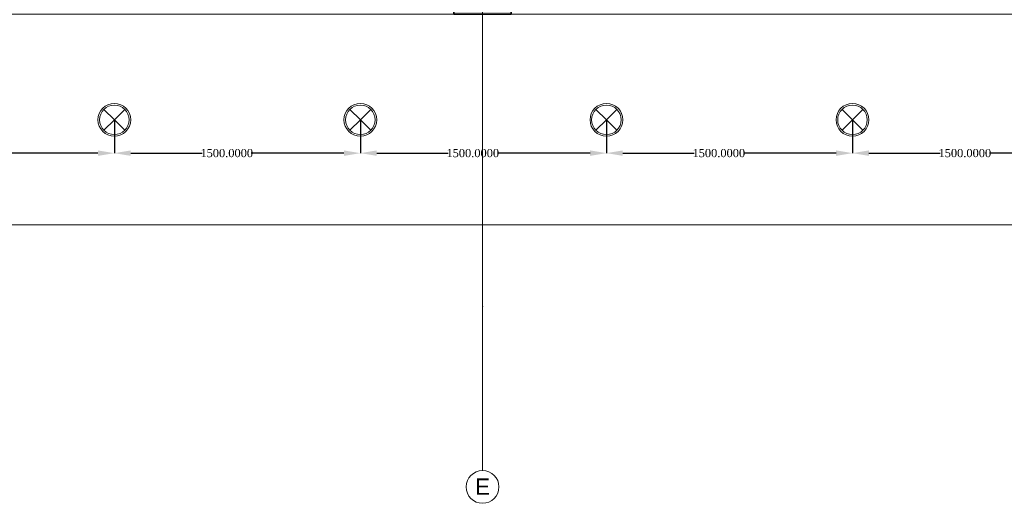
# Model space of a CAD drawing. Header units: inches. Extents: x -78787 to 29484, y -9517 to 23232.
# Tile 138 of 256: x -491 to 5512, y -9517 to -6565. Entities that reach past the tile are written whole.
import ezdxf
from ezdxf.enums import TextEntityAlignment as Align

# ---------------------------------------------------------------- set-up
doc = ezdxf.new("R2010")
doc.units = ezdxf.units.IN
doc.header["$MEASUREMENT"] = 0
for name, color, linetype in [('- განათება', 7, 'Continuous'), ('Structural - Bearing', 7, 'Continuous'), ('Structural - Grid', 7, 'Continuous')]:
    doc.layers.add(name, color=color, linetype=linetype)
for name, color, linetype, lineweight in [('New_2D Drafting - General_Pen_No__2', 8, 'Continuous', 15), ('New_Interior - Lamp_Pen_No__20', 1, 'Continuous', 0), ('Structural - Bearing_Pen_No__20', 1, 'Continuous', 0)]:
    doc.layers.add(name, color=color, linetype=linetype, lineweight=lineweight)
for name, color, linetype, lineweight, true_color in [('Structural - Bearing_Pen_No__161', 7, 'Continuous', 13, 0x6a6a6a), ('Structural - Bearing_Pen_No__28', 7, 'Continuous', 35, 0xa80f02), ('Structural - Grid_Pen_No__81', 7, 'Continuous', 20, 0x6a6a6a)]:
    doc.layers.add(name, color=color, linetype=linetype, lineweight=lineweight, true_color=true_color)
doc.styles.add('GENERATED_STYLE_2', font='txt')
doc.styles.get("Standard").update_dxf_attribs({"font": 'arial.ttf'})
doc.dimstyles.get("Standard").update_dxf_attribs({"dimtxt": 0.18, "dimasz": 0.18, "dimexe": 0.18, "dimexo": 0.0625, "dimgap": 0.09, "dimtad": 0, "dimtih": 1, "dimtoh": 1, "dimdec": 4, "dimzin": 0, "dimdsep": 46, "dimtxsty": 'Standard', "dimcen": 0.09, "dimadec": 0, "dimazin": 0, "dimtfac": 1, "dimtdec": 4, "dimtofl": 0, "dimtmove": 0, "dimatfit": 3, "dimfxl": 1, "dimtolj": 1, "dimtzin": 0, "dimarcsym": 0})

# ---------------------------------------------------------------- blocks, each defined once
blk = doc.blocks.new('Column_19', base_point=(-23008.8, 14663))
at = {"layer": 'Structural - Bearing_Pen_No__161', "linetype": 'Continuous', "lineweight": 0, "true_color": 0x6a6a6a}
blk.add_hatch(color=251, dxfattribs=at).paths.add_polyline_path([(-22833.8, 14488), (-22833.8, 14838), (-23183.8, 14838), (-23183.8, 14488)])
at = {"layer": 'Structural - Bearing_Pen_No__20', "color": 1, "linetype": 'Continuous', "lineweight": 0}
for p, q in [((-23008.8, 14743), (-23008.8, 14918)), ((-23088.8, 14663), (-23263.8, 14663)), ((-22928.8, 14663), (-22753.8, 14663)), ((-23008.8, 14583), (-23008.8, 14408))]:
    blk.add_line(p, q, dxfattribs=at)
blk.add_point((-23008.8, 14663), dxfattribs=at)
at = {"layer": 'Structural - Bearing_Pen_No__28', "color": 14, "linetype": 'Continuous', "lineweight": 35, "true_color": 0xa80f02, "flags": 128}
blk.add_lwpolyline([(-22833.8, 14488), (-22833.8, 14838), (-23183.8, 14838), (-23183.8, 14488)], close=True, dxfattribs=at)
blk = doc.blocks.new('Standard grid marker_2')
at = {"layer": 'Structural - Grid_Pen_No__81', "color": 251, "linetype": 'Continuous', "lineweight": 20, "true_color": 0x6a6a6a}
for q in [(0, 0), (27734.9, 0)]:
    blk.add_line((1000, 0), q, dxfattribs=at)
blk.add_circle((-100, 0), 100, dxfattribs=at)
blk.add_point((1000, 0), dxfattribs=at)
blk.add_point((1000, 0), dxfattribs=at)
at = {"layer": 'Structural - Grid_Pen_No__81', "color": 251, "lineweight": 20, "true_color": 0x6a6a6a, "style": 'GENERATED_STYLE_2'}
for tag, p in [('AC_MarkerText_1_0', (-1.5, -46.7)), ('AC_MarkerText_1_1', (28933.4, -46.7))]:
    blk.add_attdef(tag, text='', height=100, rotation=270, dxfattribs=at).set_placement(p, align=Align.TOP_CENTER)
blk = doc.blocks.new('Recessed Spot_2')
at = {"layer": 'New_Interior - Lamp_Pen_No__20', "color": 1, "linetype": 'Continuous', "lineweight": 0}
for q in [(-63.6, 63.6), (63.6, 63.6), (-63.6, -63.6), (63.6, -63.6)]:
    blk.add_line((0, 0), q, dxfattribs=at)
at = {"layer": 'New_Interior - Lamp_Pen_No__20', "color": 1, "linetype": 'Continuous', "lineweight": 0, "flags": 128}
blk.add_lwpolyline([(100, 0, 1), (-100, 0, 1)], format="xyb", close=True, dxfattribs=at)
at = {"layer": 'New_Interior - Lamp_Pen_No__20', "color": 1, "linetype": 'Continuous', "lineweight": 0}
blk.add_circle((0, 0), 90, dxfattribs=at)
blk = doc.blocks.new('*D1063')
at = {"layer": '- განათება', "color": 0, "lineweight": -2, "transparency": 16777216}
for p, q in [((-1414.1, -7176.6), (-1414.1, -7380.1)), ((85.9, -7176.6), (85.9, -7380.1)), ((-1314.1, -7379.9), (-878.4, -7379.9)), ((-14.1, -7379.9), (-579.1, -7379.9))]:
    blk.add_line(p, q, dxfattribs=at)
at = {"layer": '- განათება', "color": 0, "transparency": 16777216}
for points in [[(-1314.1, -7363.2), (-1314.1, -7396.5), (-1414.1, -7379.9)], [(-14.1, -7363.2), (-14.1, -7396.5), (85.9, -7379.9)]]:
    blk.add_solid(points, dxfattribs=at)
at = {"layer": 'Defpoints', "color": 0, "transparency": 16777216}
for p in [(-1414.1, -7176.6), (85.9, -7176.6), (85.9, -7379.9)]:
    blk.add_point(p, dxfattribs=at)
at = {"layer": '- განათება', "color": 0, "transparency": 16777216, "insert": (-728.8, -7379.9), "char_height": 50, "attachment_point": 5}
blk.add_mtext('\\A1;{\\fSylfaen|b0|i0|c0|p18;1500.0000}', dxfattribs=at)
blk = doc.blocks.new('*D1064')
at = {"layer": '- განათება', "color": 0, "lineweight": -2, "transparency": 16777216}
for p, q in [((85.9, -7176.6), (85.9, -7380.1)), ((1585.9, -7176.6), (1585.9, -7380.1)), ((185.9, -7379.9), (621.6, -7379.9)), ((1485.9, -7379.9), (920.9, -7379.9))]:
    blk.add_line(p, q, dxfattribs=at)
at = {"layer": '- განათება', "color": 0, "transparency": 16777216}
for points in [[(185.9, -7363.2), (185.9, -7396.5), (85.9, -7379.9)], [(1485.9, -7363.2), (1485.9, -7396.5), (1585.9, -7379.9)]]:
    blk.add_solid(points, dxfattribs=at)
at = {"layer": 'Defpoints', "color": 0, "transparency": 16777216}
for p in [(85.9, -7176.6), (1585.9, -7176.6), (1585.9, -7379.9)]:
    blk.add_point(p, dxfattribs=at)
at = {"layer": '- განათება', "color": 0, "transparency": 16777216, "insert": (771.2, -7379.9), "char_height": 50, "attachment_point": 5}
blk.add_mtext('\\A1;{\\fSylfaen|b0|i0|c0|p18;1500.0000}', dxfattribs=at)
blk = doc.blocks.new('*D1065')
at = {"layer": '- განათება', "color": 0, "lineweight": -2, "transparency": 16777216}
for p, q in [((1585.9, -7176.6), (1585.9, -7380.1)), ((3085.9, -7176.6), (3085.9, -7380.1)), ((1685.9, -7379.9), (2121.6, -7379.9)), ((2985.9, -7379.9), (2420.9, -7379.9))]:
    blk.add_line(p, q, dxfattribs=at)
at = {"layer": '- განათება', "color": 0, "transparency": 16777216}
for points in [[(1685.9, -7363.2), (1685.9, -7396.5), (1585.9, -7379.9)], [(2985.9, -7363.2), (2985.9, -7396.5), (3085.9, -7379.9)]]:
    blk.add_solid(points, dxfattribs=at)
at = {"layer": 'Defpoints', "color": 0, "transparency": 16777216}
for p in [(1585.9, -7176.6), (3085.9, -7176.6), (3085.9, -7379.9)]:
    blk.add_point(p, dxfattribs=at)
at = {"layer": '- განათება', "color": 0, "transparency": 16777216, "insert": (2271.2, -7379.9), "char_height": 50, "attachment_point": 5}
blk.add_mtext('\\A1;{\\fSylfaen|b0|i0|c0|p18;1500.0000}', dxfattribs=at)
blk = doc.blocks.new('*D1066')
at = {"layer": '- განათება', "color": 0, "lineweight": -2, "transparency": 16777216}
for p, q in [((3085.9, -7176.6), (3085.9, -7380.1)), ((4585.9, -7176.6), (4585.9, -7380.1)), ((3185.9, -7379.9), (3621.6, -7379.9)), ((4485.9, -7379.9), (3920.9, -7379.9))]:
    blk.add_line(p, q, dxfattribs=at)
at = {"layer": '- განათება', "color": 0, "transparency": 16777216}
for points in [[(3185.9, -7363.2), (3185.9, -7396.5), (3085.9, -7379.9)], [(4485.9, -7363.2), (4485.9, -7396.5), (4585.9, -7379.9)]]:
    blk.add_solid(points, dxfattribs=at)
at = {"layer": 'Defpoints', "color": 0, "transparency": 16777216}
for p in [(3085.9, -7176.6), (4585.9, -7176.6), (4585.9, -7379.9)]:
    blk.add_point(p, dxfattribs=at)
at = {"layer": '- განათება', "color": 0, "transparency": 16777216, "insert": (3771.2, -7379.9), "char_height": 50, "attachment_point": 5}
blk.add_mtext('\\A1;{\\fSylfaen|b0|i0|c0|p18;1500.0000}', dxfattribs=at)
blk = doc.blocks.new('*D1067')
at = {"layer": '- განათება', "color": 0, "lineweight": -2, "transparency": 16777216}
for p, q in [((4585.9, -7176.6), (4585.9, -7380.1)), ((6085.9, -7176.6), (6085.9, -7380.1)), ((4685.9, -7379.9), (5121.6, -7379.9)), ((5985.9, -7379.9), (5420.9, -7379.9))]:
    blk.add_line(p, q, dxfattribs=at)
at = {"layer": '- განათება', "color": 0, "transparency": 16777216}
for points in [[(4685.9, -7363.2), (4685.9, -7396.5), (4585.9, -7379.9)], [(5985.9, -7363.2), (5985.9, -7396.5), (6085.9, -7379.9)]]:
    blk.add_solid(points, dxfattribs=at)
at = {"layer": 'Defpoints', "color": 0, "transparency": 16777216}
for p in [(4585.9, -7176.6), (6085.9, -7176.6), (6085.9, -7379.9)]:
    blk.add_point(p, dxfattribs=at)
at = {"layer": '- განათება', "color": 0, "transparency": 16777216, "insert": (5271.2, -7379.9), "char_height": 50, "attachment_point": 5}
blk.add_mtext('\\A1;{\\fSylfaen|b0|i0|c0|p18;1500.0000}', dxfattribs=at)

msp = doc.modelspace()

# ---------------------------------------------------------------- linework, layer by layer
at = {"layer": 'New_2D Drafting - General_Pen_No__2', "color": 8, "linetype": 'Continuous', "lineweight": 15, "flags": 128}
msp.add_lwpolyline([(27781.76404, -7816.57065), (27781.76404, 17918.35514), (26505.93152, 17918.35514), (26505.93152, -6531.64486), (-21544.06848, -6531.64486), (-21544.06848, -7816.57065)], close=True, dxfattribs=at)

# ---------------------------------------------------------------- block references
at = {"layer": '- განათება', "color": 1, "linetype": 'Continuous', "lineweight": 0, "zscale": 1000}
for p in [(85.93152, -7176.57065), (1585.93152, -7176.57065), (3085.93152, -7176.57065), (4585.93152, -7176.57065)]:
    msp.add_blockref('Recessed Spot_2', p, dxfattribs=at)
at = {"layer": 'Structural - Bearing', "color": 14, "lineweight": 35, "true_color": 0xa80f02}
msp.add_blockref('Column_19', (2330.93152, -6356.64486), dxfattribs=at)
at = {"layer": 'Structural - Grid', "color": 8, "linetype": 'Continuous', "lineweight": 15}
ref = msp.add_blockref('Standard grid marker_2', (2330.93152, -9316.57065), dxfattribs=dict(at, zscale=1000, rotation=90))
ref.add_attrib('AC_MarkerText_1', 'E', dxfattribs={"layer": 'Structural - Grid_Pen_No__81', "color": 251, "lineweight": 20, "true_color": 0x6a6a6a, "height": 100, "rotation": 360, "style": 'GENERATED_STYLE_2'}).set_placement((2330.93152, -9364.75247), align=Align.TOP_CENTER)

# ---------------------------------------------------------------- dimensions: what is measured, and where the dimension line sits
at = {"layer": '- განათება', "color": 1}
for base, p1, p2, picture, middle in [((85.93152, -7379.8773), (-1414.06848, -7176.57065), (85.93152, -7176.57065), '*D1063', (-728.76334, -7379.8773)), ((1585.93152, -7379.8773), (85.93152, -7176.57065), (1585.93152, -7176.57065), '*D1064', (771.23666, -7379.8773)), ((3085.93152, -7379.8773), (1585.93152, -7176.57065), (3085.93152, -7176.57065), '*D1065', (2271.23666, -7379.8773)), ((4585.93152, -7379.8773), (3085.93152, -7176.57065), (4585.93152, -7176.57065), '*D1066', (3771.23666, -7379.8773)), ((6085.93152, -7379.8773), (4585.93152, -7176.57065), (6085.93152, -7176.57065), '*D1067', (5271.23666, -7379.8773))]:
    dim = msp.add_linear_dim(base=base, p1=p1, p2=p2, text='{\\fSylfaen|b0|i0|c0|p18;<>}', dimstyle='Standard', override={"dimtxt": 50, "dimasz": 100}, dxfattribs=at)
    dim.commit()
    dim.dimension.update_dxf_attribs({"geometry": picture, "text_midpoint": middle, "dimtype": 160})

doc.saveas('drawing.dxf')
